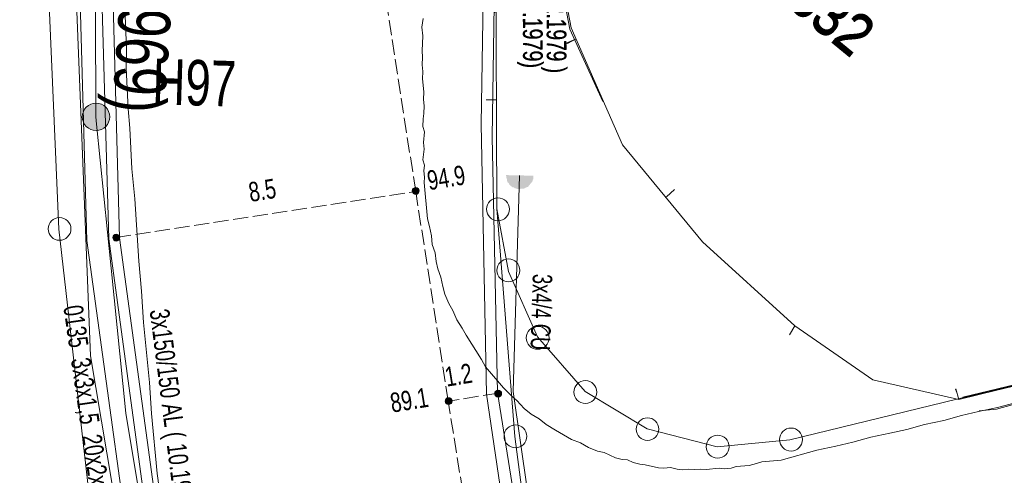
# Model space of a CAD drawing. Header units: metres. Extents: x -740 to 758, y -633 to 854.
# Tile 103 of 256: x -563 to -536, y 149 to 161. Entities that reach past the tile are written whole.
import ezdxf

# ---------------------------------------------------------------- set-up
doc = ezdxf.new("R2010")
doc.units = ezdxf.units.M
doc.header["$MEASUREMENT"] = 0
doc.linetypes.add('416_125', pattern=[0.5408, 0.416, -0.1248])
for name, color, linetype in [('Gas.LOVION', 7, 'Continuous'), ('Grundkarte.LOVION', 7, 'Continuous'), ('Grundkarte_Text.LOVION', 7, 'Continuous'), ('Strom.LOVION', 7, 'Continuous'), ('StromBemass.LOVION', 7, 'Continuous'), ('Wasser.LOVION', 7, 'Continuous')]:
    doc.layers.add(name, color=color, linetype=linetype)
doc.styles.add('ERSTELLTER_STIL_1', font='arial.ttf')

msp = doc.modelspace()

# ---------------------------------------------------------------- hatches: boundary and pattern name
at = {"layer": 'Strom.LOVION', "linetype": 'Continuous', "lineweight": 13}
msp.add_hatch(color=7, dxfattribs=at).paths.add_polyline_path([(-549.136, 157.079), (-549.877, 157.095), (-549.868, 157.008), (-549.852, 156.994), (-549.844, 156.907), (-549.795, 156.867), (-549.792, 156.838), (-549.696, 156.758), (-549.667, 156.761), (-549.635, 156.735), (-549.605, 156.738), (-549.573, 156.711), (-549.368, 156.731), (-549.355, 156.747), (-549.326, 156.75), (-549.313, 156.766), (-549.283, 156.769), (-549.151, 156.93), (-549.154, 156.959), (-549.128, 156.991)])
at = {"layer": 'StromBemass.LOVION', "linetype": 'Continuous', "lineweight": 13}
for points in [[(-552.274, 156.602), (-552.268, 156.612), (-552.262, 156.622), (-552.258, 156.633), (-552.255, 156.644), (-552.253, 156.656), (-552.253, 156.668), (-552.255, 156.68), (-552.258, 156.691), (-552.262, 156.702), (-552.268, 156.712), (-552.275, 156.722), (-552.283, 156.73), (-552.292, 156.738), (-552.302, 156.744), (-552.313, 156.749), (-552.324, 156.753), (-552.336, 156.755), (-552.347, 156.756), (-552.359, 156.755), (-552.371, 156.753), (-552.382, 156.749), (-552.393, 156.744), (-552.402, 156.738), (-552.412, 156.73), (-552.42, 156.721), (-552.426, 156.712), (-552.432, 156.701), (-552.436, 156.69), (-552.439, 156.679), (-552.441, 156.667), (-552.441, 156.656), (-552.439, 156.644), (-552.436, 156.632), (-552.432, 156.621), (-552.426, 156.611), (-552.419, 156.602), (-552.411, 156.593), (-552.402, 156.586), (-552.392, 156.579), (-552.381, 156.574), (-552.37, 156.571), (-552.359, 156.569), (-552.347, 156.568), (-552.335, 156.569), (-552.323, 156.571), (-552.312, 156.575), (-552.302, 156.58), (-552.292, 156.586), (-552.283, 156.593)], [(-560.457, 155.327), (-560.45, 155.337), (-560.445, 155.347), (-560.44, 155.358), (-560.438, 155.37), (-560.436, 155.381), (-560.436, 155.393), (-560.438, 155.405), (-560.441, 155.416), (-560.445, 155.427), (-560.451, 155.438), (-560.458, 155.447), (-560.466, 155.456), (-560.475, 155.463), (-560.485, 155.469), (-560.496, 155.474), (-560.507, 155.478), (-560.518, 155.48), (-560.53, 155.481), (-560.542, 155.48), (-560.553, 155.478), (-560.565, 155.474), (-560.575, 155.469), (-560.585, 155.463), (-560.594, 155.455), (-560.602, 155.447), (-560.609, 155.437), (-560.615, 155.427), (-560.619, 155.416), (-560.622, 155.404), (-560.624, 155.393), (-560.623, 155.381), (-560.622, 155.369), (-560.619, 155.358), (-560.615, 155.347), (-560.609, 155.337), (-560.602, 155.327), (-560.594, 155.318), (-560.585, 155.311), (-560.575, 155.305), (-560.564, 155.3), (-560.553, 155.296), (-560.541, 155.294), (-560.53, 155.293), (-560.518, 155.294), (-560.506, 155.296), (-560.495, 155.3), (-560.484, 155.305), (-560.474, 155.311), (-560.465, 155.319)], [(-551.375, 150.858), (-551.368, 150.867), (-551.362, 150.877), (-551.358, 150.888), (-551.355, 150.899), (-551.354, 150.911), (-551.354, 150.923), (-551.355, 150.934), (-551.358, 150.945), (-551.363, 150.956), (-551.368, 150.966), (-551.375, 150.976), (-551.383, 150.984), (-551.392, 150.992), (-551.402, 150.998), (-551.412, 151.003), (-551.424, 151.006), (-551.435, 151.008), (-551.447, 151.009), (-551.458, 151.008), (-551.47, 151.006), (-551.481, 151.002), (-551.491, 150.997), (-551.501, 150.991), (-551.51, 150.984), (-551.518, 150.975), (-551.525, 150.966), (-551.53, 150.956), (-551.534, 150.945), (-551.537, 150.933), (-551.539, 150.922), (-551.539, 150.91), (-551.537, 150.899), (-551.534, 150.888), (-551.53, 150.877), (-551.524, 150.867), (-551.517, 150.857), (-551.509, 150.849), (-551.501, 150.841), (-551.491, 150.835), (-551.48, 150.83), (-551.469, 150.827), (-551.458, 150.825), (-551.446, 150.824), (-551.434, 150.825), (-551.423, 150.827), (-551.412, 150.83), (-551.401, 150.835), (-551.392, 150.842), (-551.383, 150.849)], [(-550.021, 151.061), (-550.014, 151.071), (-550.008, 151.081), (-550.004, 151.092), (-550.001, 151.104), (-549.999, 151.115), (-549.999, 151.127), (-550.001, 151.139), (-550.004, 151.15), (-550.008, 151.161), (-550.014, 151.172), (-550.021, 151.181), (-550.029, 151.19), (-550.038, 151.198), (-550.048, 151.204), (-550.059, 151.209), (-550.07, 151.212), (-550.082, 151.215), (-550.094, 151.215), (-550.106, 151.215), (-550.117, 151.212), (-550.128, 151.209), (-550.139, 151.204), (-550.149, 151.197), (-550.158, 151.19), (-550.166, 151.181), (-550.173, 151.171), (-550.179, 151.161), (-550.183, 151.15), (-550.186, 151.138), (-550.188, 151.127), (-550.188, 151.115), (-550.186, 151.103), (-550.183, 151.092), (-550.179, 151.081), (-550.173, 151.07), (-550.166, 151.061), (-550.158, 151.052), (-550.149, 151.045), (-550.139, 151.038), (-550.128, 151.033), (-550.117, 151.03), (-550.105, 151.028), (-550.093, 151.027), (-550.081, 151.028), (-550.07, 151.03), (-550.058, 151.034), (-550.048, 151.039), (-550.038, 151.045), (-550.029, 151.053)]]:
    msp.add_hatch(color=7, dxfattribs=at).paths.add_polyline_path(points)
at = {"layer": 'Wasser.LOVION', "linetype": 'Continuous', "lineweight": 13}
msp.add_hatch(color=7, dxfattribs=at).paths.add_polyline_path([(-560.794, 158.449), (-560.766, 158.487), (-560.743, 158.528), (-560.726, 158.572), (-560.715, 158.618), (-560.709, 158.664), (-560.709, 158.712), (-560.715, 158.758), (-560.727, 158.804), (-560.744, 158.848), (-560.767, 158.889), (-560.795, 158.927), (-560.827, 158.961), (-560.864, 158.991), (-560.904, 159.016), (-560.946, 159.036), (-560.991, 159.05), (-561.038, 159.059), (-561.085, 159.062), (-561.132, 159.059), (-561.178, 159.05), (-561.223, 159.035), (-561.265, 159.015), (-561.305, 158.99), (-561.341, 158.959), (-561.373, 158.925), (-561.401, 158.887), (-561.423, 158.845), (-561.44, 158.802), (-561.452, 158.756), (-561.458, 158.709), (-561.458, 158.662), (-561.452, 158.615), (-561.44, 158.57), (-561.422, 158.526), (-561.399, 158.485), (-561.372, 158.447), (-561.339, 158.413), (-561.303, 158.383), (-561.263, 158.358), (-561.22, 158.338), (-561.175, 158.323), (-561.129, 158.315), (-561.082, 158.312), (-561.035, 158.315), (-560.989, 158.324), (-560.944, 158.339), (-560.902, 158.359), (-560.862, 158.384), (-560.826, 158.414)])

# ---------------------------------------------------------------- linework, layer by layer
at = {"layer": 'Gas.LOVION', "color": 1, "linetype": 'Continuous', "lineweight": 18}
msp.add_lwpolyline([(-545.57, 57.573), (-547.165, 67.688), (-548.998, 79.183), (-550.103, 85.799), (-551.635, 94.974), (-552.907, 102.535), (-553.623, 106.839), (-555.364, 117.235), (-557.304, 128.764), (-559.285, 140.57), (-561.231, 152.158), (-561.697, 163.875), (-560.493, 175.594), (-559.342, 179.386)], dxfattribs=at)
at = {"layer": 'Grundkarte.LOVION', "color": 8, "linetype": 'Continuous', "lineweight": 18}
msp.add_lwpolyline([(-672.858, 116.121), (-698.036, 130.3), (-688.042, 147.178), (-663.096, 187.685), (-643.997, 216.034), (-640.632, 213.969), (-631.855, 208.532), (-562.276, 165.563), (-562.399, 162.595), (-562.102, 155.619), (-561.28, 148.429), (-559.722, 138.532), (-557.967, 128.744), (-556.264, 118.891), (-553.705, 103.594), (-552.582, 96.64), (-671.989, 115.999)], close=True, dxfattribs=at)
for points in [[(-550.187, 161.534), (-550.192, 163.1), (-549.684, 169.09), (-548.489, 175), (-546.854, 179.741), (-544.812, 184.256), (-542.497, 188.383), (-541.866, 187.972), (-540.632, 189.866), (-535.663, 196.175), (-530.264, 202.022), (-525.876, 206.116), (-516.521, 214.42), (-517.683, 213.006), (-518.143, 211.661), (-518.249, 210.025), (-518.148, 209.296), (-517.141, 205.345), (-516.358, 202.17), (-513.703, 191.642), (-512.986, 188.845), (-505.431, 158.727), (-509.01, 157.846), (-537.396, 151.021)], [(-546.127, 56.928), (-546.5, 59.226), (-548.864, 74.039), (-551.314, 88.814), (-551.747, 91.431), (-552.582, 96.64), (-553.705, 103.594), (-556.264, 118.891), (-557.967, 128.744), (-559.722, 138.532), (-561.28, 148.429), (-562.102, 155.619), (-562.399, 162.595), (-562.276, 165.563), (-562.106, 169.569), (-561.495, 174.506), (-560.404, 179.371), (-560.174, 180.044), (-560.404, 179.371), (-561.495, 174.506), (-562.106, 169.569), (-562.276, 165.563), (-631.855, 208.532)], [(-546.127, 56.928), (-546.5, 59.226), (-548.864, 74.039), (-551.314, 88.814), (-551.747, 91.431), (-552.582, 96.64), (-553.705, 103.594), (-556.264, 118.891), (-557.967, 128.744), (-559.722, 138.532), (-561.28, 148.429), (-562.102, 155.619), (-562.399, 162.595), (-562.276, 165.563), (-562.106, 169.569), (-561.495, 174.506), (-560.404, 179.371), (-560.174, 180.044)], [(-549.28, 171.089), (-549.65, 169.132), (-550.158, 163.142), (-550.126, 156.17), (-549.636, 149.952), (-548.468, 141.022), (-547.095, 131.816), (-546.253, 126.224), (-543.888, 111.411), (-541.529, 96.657), (-539.074, 81.823), (-536.83, 68.24)], [(-548.422, 170.691), (-548.741, 164.276), (-548.133, 161.084), (-547.23, 159.104)], [(-548.412, 170.376), (-548.706, 164.318), (-548.099, 161.126), (-546.692, 157.924), (-544.511, 155.27), (-541.982, 152.976), (-539.857, 151.499), (-537.499, 150.961), (-527.715, 153.366)], [(-549.65, 169.132), (-550.158, 163.142), (-550.126, 156.17)], [(-548.468, 141.022), (-549.636, 149.952), (-550.126, 156.17), (-549.811, 154.457), (-549.016, 152.672), (-547.717, 151.174), (-546.021, 150.157), (-544.111, 149.664), (-542.12, 149.859), (-527.715, 153.366), (-542.12, 149.859), (-544.111, 149.664), (-546.021, 150.157), (-547.717, 151.174), (-549.016, 152.672), (-549.811, 154.457), (-550.126, 156.17), (-550.158, 163.142)], [(-550.158, 163.142), (-550.126, 156.17), (-549.636, 149.952), (-548.468, 141.022)], [(-560.3, 161.677), (-560.25, 160.559), (-560.257, 160.026), (-560.206, 158.908), (-560.155, 158.381), (-560.105, 157.263), (-560.025, 156.443), (-559.917, 154.739), (-559.837, 153.92), (-559.783, 153.068), (-559.623, 151.428), (-559.569, 150.576), (-559.409, 148.937), (-559.297, 148.091)], [(-535.752, 150.925), (-536.443, 150.739), (-536.964, 150.629), (-537.427, 150.525), (-537.916, 150.388), (-538.437, 150.278), (-538.926, 150.142), (-539.389, 150.037), (-539.91, 149.927), (-540.399, 149.791), (-540.862, 149.686), (-541.383, 149.576), (-542.361, 149.303), (-542.888, 149.252), (-543.032, 149.208), (-543.234, 149.159), (-543.585, 149.125), (-543.729, 149.081), (-543.904, 149.064), (-544.054, 149.079), (-544.405, 149.044), (-544.554, 149.059), (-544.73, 149.042), (-544.879, 149.057), (-545.055, 149.04), (-545.204, 149.055), (-545.385, 149.096), (-545.561, 149.079), (-545.71, 149.094), (-546.073, 149.177), (-546.222, 149.192), (-546.404, 149.233), (-546.559, 149.307), (-546.708, 149.322), (-546.889, 149.363), (-547.199, 149.51), (-547.381, 149.551), (-547.626, 149.646), (-547.846, 149.772), (-548.091, 149.866), (-548.53, 150.119), (-548.781, 150.272), (-548.974, 150.43), (-549.193, 150.556), (-549.386, 150.715), (-549.585, 150.932), (-549.713, 151.038), (-549.944, 151.281), (-550.443, 151.853), (-550.551, 152.049), (-550.971, 152.718), (-551.079, 152.914), (-551.219, 153.137), (-551.332, 153.392), (-551.44, 153.588), (-551.554, 153.843), (-551.603, 154.045), (-551.658, 154.306), (-551.74, 154.534), (-551.789, 154.736), (-551.812, 154.97), (-551.893, 155.199), (-551.916, 155.433), (-551.971, 155.694), (-552.02, 155.896), (-552.118, 156.891), (-552.103, 157.04), (-552.12, 157.216), (-552.105, 157.365), (-552.149, 157.509), (-552.119, 157.807), (-552.136, 157.983), (-552.106, 158.281), (-552.15, 158.425), (-552.14, 158.633), (-552.125, 158.782), (-552.116, 158.99), (-552.133, 159.165), (-552.124, 159.373), (-552.158, 159.724), (-552.149, 159.932), (-552.166, 160.108), (-552.157, 160.316), (-552.174, 160.491), (-552.156, 160.907), (-552.179, 161.141), (-552.143, 161.381)], [(-548.269, 160.657), (-547.987, 160.803)], [(-548.234, 160.699), (-547.979, 160.813)], [(-550.418, 159.156), (-550.152, 159.152)], [(-537.396, 151.021), (-509.01, 157.846)], [(-537.396, 151.021), (-509.01, 157.846)], [(-537.364, 150.995), (-509.01, 157.846)], [(-545.272, 156.703), (-545.489, 156.505)], [(-548.468, 141.022), (-549.636, 149.952), (-550.126, 156.17), (-549.811, 154.457), (-549.016, 152.672), (-547.717, 151.174), (-546.021, 150.157), (-544.111, 149.664), (-542.12, 149.859), (-527.715, 153.366)], [(-542.134, 152.724), (-541.982, 152.976)], [(-537.594, 151.238), (-537.556, 151.153)], [(-537.586, 151.248), (-537.499, 150.961)], [(-535.786, 150.883), (-536.477, 150.697), (-536.946, 150.651)]]:
    msp.add_lwpolyline(points, dxfattribs=at)
at = {"layer": 'Grundkarte.LOVION', "color": 253, "linetype": 'Continuous', "lineweight": 18}
for points in [[(-631.855, 208.532), (-562.276, 165.563), (-562.399, 162.595), (-562.102, 155.619), (-561.28, 148.429), (-559.722, 138.532), (-557.967, 128.744), (-556.264, 118.891), (-553.705, 103.594), (-552.582, 96.64), (-551.747, 91.431), (-551.314, 88.814), (-548.864, 74.039), (-546.5, 59.226), (-546.127, 56.928)], [(-527.715, 153.366), (-542.12, 149.859), (-544.111, 149.664), (-546.021, 150.157), (-547.717, 151.174), (-549.016, 152.672), (-549.811, 154.457), (-550.126, 156.17), (-550.158, 163.142), (-549.65, 169.132), (-549.28, 171.089)], [(-509.01, 157.846), (-537.396, 151.021)]]:
    msp.add_lwpolyline(points, dxfattribs=at)
at = {"layer": 'Grundkarte.LOVION', "color": 9, "linetype": 'Continuous', "lineweight": 18}
for centre, radius in [((-550.099, 156.162), 0.313), ((-562.08, 155.623), 0.311), ((-549.812, 154.49), 0.313), ((-549.013, 152.645), 0.313), ((-547.709, 151.162), 0.313), ((-546.012, 150.15), 0.31), ((-549.62, 149.953), 0.312), ((-542.089, 149.865), 0.314), ((-544.095, 149.669), 0.314)]:
    msp.add_circle(centre, radius, dxfattribs=at)
at = {"layer": 'Strom.LOVION', "color": 150, "linetype": 'Continuous', "lineweight": 18}
for points in [[(-558.988, 179.096), (-560.527, 171.556), (-561.006, 164.815), (-560.731, 155.354), (-559.256, 144.504), (-560.129, 144.359)], [(-549.224, 87.392), (-549.233, 87.48), (-551.961, 102.08), (-554.991, 120.833), (-558.309, 139.956), (-558.927, 144.314), (-560.438, 155.383), (-560.694, 164.801), (-560.228, 171.526), (-558.731, 178.884)], [(-546.67, 131.252), (-546.545, 131.634), (-546.45, 131.717), (-546.379, 131.901), (-546.37, 132.567), (-548.337, 141.803), (-549.682, 151.174), (-549.507, 157.087)]]:
    msp.add_lwpolyline(points, dxfattribs=at)
at = {"layer": 'Strom.LOVION', "color": 1, "linetype": 'Continuous', "lineweight": 18}
for points in [[(-549.684, 171.449), (-550.057, 169.521), (-550.44, 165.878), (-550.56, 158.492), (-550.414, 151.102), (-546.025, 121.325), (-545.769, 119.769)], [(-545.193, 118.111), (-545.719, 121.37), (-548.689, 142.227), (-550.108, 151.147), (-550.259, 158.137), (-550.14, 165.981), (-549.772, 169.475), (-549.427, 171.238)]]:
    msp.add_lwpolyline(points, dxfattribs=at)
at = {"layer": 'Strom.LOVION', "color": 94, "linetype": 'Continuous', "lineweight": 18}
msp.add_lwpolyline([(-561.661, 167.588), (-561.594, 164.787), (-561.332, 155.31), (-559.78, 143.965), (-558.954, 138.386)], dxfattribs=at)
at = {"layer": 'StromBemass.LOVION', "color": 7, "linetype": '416_125', "lineweight": 13}
for points in [[(-538.266, 66.459), (-541.147, 85.035), (-541.336, 86.213), (-541.659, 88.309), (-541.799, 89.286), (-542.138, 91.396), (-544.014, 103.33), (-546.796, 121.205), (-546.944, 122.107), (-550.327, 143.869), (-550.631, 145.761), (-551.459, 150.911), (-552.345, 156.647), (-553.696, 165.323), (-553.785, 165.935), (-554.114, 168.09), (-554.217, 168.686), (-554.337, 169.457), (-554.807, 172.455), (-555.389, 176.137)], [(-560.542, 155.388), (-552.345, 156.647)], [(-550.092, 151.134), (-551.459, 150.911)]]:
    msp.add_lwpolyline(points, dxfattribs=at)
at = {"layer": 'StromBemass.LOVION', "color": 7, "linetype": 'Continuous', "lineweight": 13}
for centre, radius in [((-552.347, 156.662), 0.0939), ((-560.53, 155.387), 0.0939), ((-551.446, 150.916), 0.0926), ((-550.093, 151.121), 0.0943)]:
    msp.add_circle(centre, radius, dxfattribs=at)
at = {"layer": 'Wasser.LOVION', "color": 150, "linetype": 'Continuous', "lineweight": 18}
msp.add_lwpolyline([(-558.965, 142.729), (-560.264, 150.582), (-560.667, 154.548), (-561.066, 158.484), (-561.086, 158.689), (-561.113, 167.272), (-559.905, 174.868), (-559.101, 179.188)], dxfattribs=at)
at = {"layer": 'Wasser.LOVION', "color": 7, "linetype": 'Continuous', "lineweight": 13}
msp.add_circle((-561.083, 158.687), 0.375, dxfattribs=at)

# ---------------------------------------------------------------- texts
at = {"layer": 'Gas.LOVION', "color": 1, "linetype": 'Continuous', "lineweight": 18, "insert": (-560.105, 173.567), "char_height": 1.42279, "attachment_point": 7, "rotation": 266.2661, "style": 'ERSTELLTER_STIL_1'}
msp.add_mtext('{\\A1;\\W0.72072x;400 HD1 ST BA (1969)}', dxfattribs=at)
at = {"layer": 'Grundkarte_Text.LOVION', "color": 7, "linetype": 'Continuous', "lineweight": 13, "char_height": 1.12432, "attachment_point": 7, "rotation": 320.584, "style": 'ERSTELLTER_STIL_1'}
for insert in [(-542.258, 161.742), (-542.224, 161.784)]:
    msp.add_mtext('{\\A1;\\W0.89450x;632}', dxfattribs=dict(at, insert=insert))
at = {"layer": 'Strom.LOVION', "color": 1, "linetype": 'Continuous', "lineweight": 18, "attachment_point": 7, "rotation": 270.2458, "style": 'ERSTELLTER_STIL_1'}
for s, insert, char_height in [('{\\A1;\\W0.72318x;3x240 AL (10.1979)}', (-549.594, 164.75), 0.53355), ('{\\A1;\\W0.72318x;3x240 AL (10.1979)}', (-549.586, 164.76), 0.53355), ('{\\A1;\\W0.70164x;3x240 AL ( 12.1979 ) }', (-548.945, 164.763), 0.53354), ('{\\A1;\\W0.70164x;3x240 AL ( 12.1979 ) }', (-548.937, 164.773), 0.53354)]:
    msp.add_mtext(s, dxfattribs=dict(at, insert=insert, char_height=char_height))
at = {"layer": 'Strom.LOVION', "color": 150, "linetype": 'Continuous', "lineweight": 18, "char_height": 0.53355, "attachment_point": 7, "style": 'ERSTELLTER_STIL_1'}
for s, insert, rotation in [('{\\A1;\\W0.67086x;3x4/4 CU }', (-549.152, 154.4), 268.2455), ('{\\A1;\\W0.70401x;3x150/150 AL ( 10.1983 ) }', (-559.777, 153.379), 277.2449)]:
    msp.add_mtext(s, dxfattribs=dict(at, insert=insert, rotation=rotation))
at = {"layer": 'Strom.LOVION', "color": 94, "linetype": 'Continuous', "lineweight": 18, "insert": (-562.075, 153.482), "char_height": 0.53354, "attachment_point": 7, "rotation": 278.2452, "style": 'ERSTELLTER_STIL_1'}
msp.add_mtext('{\\A1;\\W0.70017x;0135  3x3x1,5  20x2x0,8 CU }', dxfattribs=at)
at = {"layer": 'StromBemass.LOVION', "color": 7, "linetype": 'Continuous', "lineweight": 13, "char_height": 0.53355, "attachment_point": 7, "style": 'ERSTELLTER_STIL_1'}
for s, insert, rotation in [('{\\A1;\\W0.71558x;94.9}', (-551.982, 156.672), 9.2441), ('{\\A1;\\W0.71558x;8.5}', (-556.861, 156.352), 9.2441), ('{\\A1;\\W0.71558x;1.2}', (-551.5, 151.309), 9.2438), ('{\\A1;\\W0.71558x;89.1}', (-552.991, 150.591), 9.2441)]:
    msp.add_mtext(s, dxfattribs=dict(at, insert=insert, rotation=rotation))
at = {"layer": 'Wasser.LOVION', "color": 7, "linetype": 'Continuous', "lineweight": 13, "insert": (-559.557, 159.019), "char_height": 1.24491, "attachment_point": 7, "rotation": 358.244, "style": 'ERSTELLTER_STIL_1'}
msp.add_mtext('{\\A1;\\W0.71562x;H97}', dxfattribs=at)

doc.saveas('drawing.dxf')
